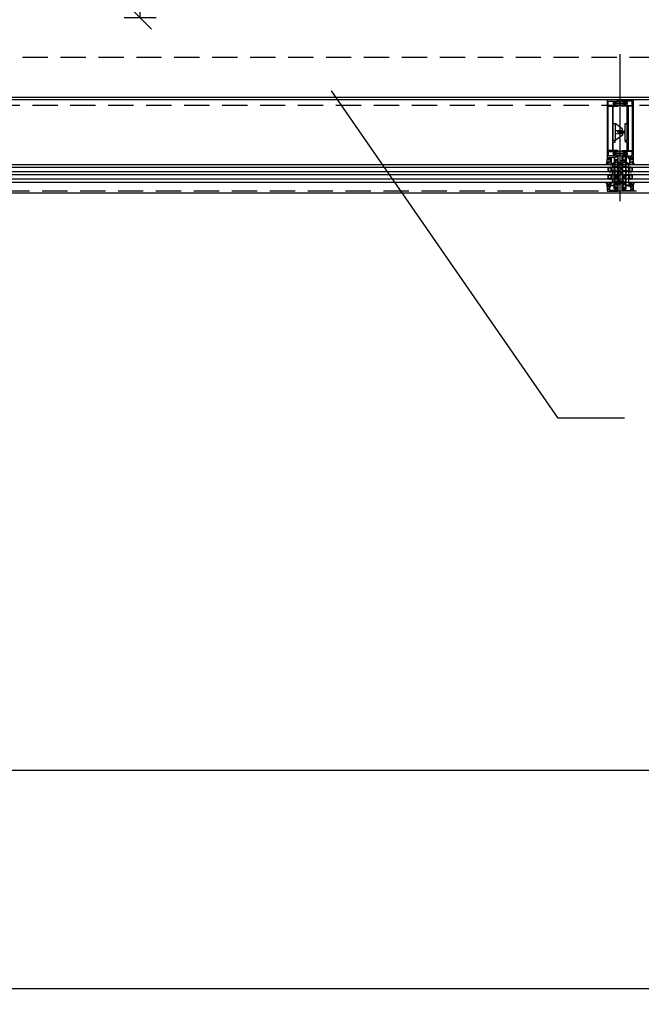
# Model space of a CAD drawing. Header units: millimetres. Extents: x 247761 to 294611, y 172579 to 236863.
# Tile 169 of 256: x 263603 to 265163, y 172579 to 175051. Entities that reach past the tile are written whole.
import ezdxf

# ---------------------------------------------------------------- set-up
doc = ezdxf.new("R2010")
doc.units = ezdxf.units.MM
doc.linetypes.add('ČÁRKOVANÁ', pattern=[19.05, 12.7, -6.35])
for name, color, linetype in [('FASÁDA DETAILNÍ', 4, 'Continuous'), ('KOTY 50', 7, 'Continuous'), ('KOTY_100', 7, 'Continuous'), ('NOVA', 240, 'Continuous')]:
    doc.layers.add(name, color=color, linetype=linetype)
doc.styles.add('CS-ROMANS', font='romans.shx', dxfattribs={"width": 0.75, "oblique": 5})
doc.dimstyles.new('A_KÓTA_50', dxfattribs={"dimtxt": 110, "dimasz": 2, "dimexe": 100, "dimexo": 1500, "dimgap": 40, "dimtad": 1, "dimrnd": 1, "dimdsep": 46, "dimtxsty": 'CS-ROMANS', "dimblk": 'KOT_CARA20', "dimcen": 45, "dimse1": 1, "dimse2": 1, "dimclrd": 256, "dimclre": 256, "dimclrt": 256, "dimadec": 0, "dimazin": 0, "dimtfac": 1, "dimtix": 1, "dimtmove": 2, "dimatfit": 3, "dimldrblk": 'OBLIQUE', "dimfxl": 0, "dimtolj": 1, "dimarcsym": 0})

# ---------------------------------------------------------------- blocks, each defined once
blk = doc.blocks.new('244748_a')
blk.add_lwpolyline([(8.3, -1.7, 0.082248), (6.3, -0.9, -1.09695), (6.9, -0.1, -0.315353), (11.3, -5.2, -0.480529), (10.9, -5.6), (4.3, -5.6), (4.1, -5.5), (-16.5, -5.5), (-16.7, -5.6), (-20.4, -5.6, 0.574019), (-21.9, -4.8), (-23, -5.4, 0.524827), (-23, -5.9), (-21.9, -6.5, 0.574021), (-20.4, -5.7), (-16.7, -5.7), (-16.5, -5.9), (4.1, -5.9), (4.3, -5.7), (10.9, -5.7, -0.480529), (11.3, -6.1, -0.326229), (6.9, -11.1, -1.09695), (6.3, -10.3, 0.081457), (8.3, -9.6, 0.599203), (7.5, -8.1), (5.5, -8.1, 0.198965), (5.2, -8.2), (2.2, -11.2), (0.9, -12, -0.738038), (0.5, -11.6), (0.9, -11, 1), (0.3, -10.7), (0, -11.3), (-1, -11.3, 0.619205), (-1.4, -12.1), (-1.3, -12.4, -0.808139), (-2, -13), (-3.6, -11.4, 0.198906), (-4.3, -11.2), (-15, -11.2, -0.198936), (-16.8, -10.4), (-19, -8.2, 0.198942), (-19.3, -8.1), (-20.7, -8.1, 0.500217), (-21.1, -8.7, 0.122037), (-18.5, -10.3, -1.093735), (-19.1, -11.1, -0.240768), (-23.7, -6.1, -0.106226), (-23.7, -5.2, -0.256232), (-19, -0.1, -1.093735), (-18.4, -0.9, 0.116856), (-21.1, -2.6, 0.500217), (-20.7, -3.3), (-19.3, -3.3, 0.198942), (-19, -3.1), (-16.8, -0.9, -0.198936), (-15, -0.2), (-4.3, -0.2, 0.198907), (-3.6, 0.1), (-2, 1.7, -0.808139), (-1.3, 1.1), (-1.4, 0.8, 0.619205), (-1, 0), (0, 0), (0.3, -0.6, 1), (0.9, -0.3), (0.5, 0.3, -0.738038), (0.9, 0.7), (2.2, -0.2), (5.2, -3.1, 0.198965), (5.5, -3.3), (7.5, -3.3, 0.599203)], format="xyb", close=True)
blk = doc.blocks.new('236134_0100_s_v')
for points in [[(22.8, -23), (22.8, -5), (42, -5, 0.414214), (43, -4), (43, -1, 0.414214), (42, 0), (1, 0, 0.414214), (0, -1), (0, -4, 0.414214), (1, -5), (20.2, -5), (20.2, -23)], [(15, -5, -0.414214), (19, -9), (19, -16.6, 0.165764), (19.5, -23), (23.5, -23, 0.165764), (24, -16.6), (24, -9, -0.414214), (28, -5)]]:
    blk.add_lwpolyline(points, format="xyb")
blk = doc.blocks.new('236134_0200_s_v')
blk.add_lwpolyline([(42, 5), (1, 5, 0.414214), (0, 4), (0, 1, 0.414214), (1, 0), (42, 0, 0.414214), (43, 1), (43, 4, 0.414214)], format="xyb", close=True)
for points in [[(19.6, 5, -0.41166), (17.6, 7), (17.4, 22.2, 0.344217), (17.1, 22.7), (16, 23), (14, 23, 0.240828), (13.2, 22.6), (0.2, 4.6)], [(23.4, 5, 0.41166), (25.4, 7), (25.6, 22.2, -0.344217), (25.9, 22.7), (27, 23), (29, 23, -0.240828), (29.8, 22.6), (42.8, 4.6)]]:
    blk.add_lwpolyline(points, format="xyb")
blk = doc.blocks.new('284336')
for points in [[(-0.7, -9.6), (-10, -9.6, 0.414511), (-10.5, -10.1), (-10.5, -15.5, -1), (-11.7, -15.5), (-11.7, -9.6), (-12.7, -8.9, -0.668884), (-12.6, -8.2), (-12, -8, 0.766384), (-12, -7.2), (-12.6, -7, -0.76831), (-12.6, -6.2), (-12, -6, 0.766384), (-12, -5.2), (-12.6, -5, -0.76831), (-12.6, -4.2), (-12, -4, 0.766384), (-12, -3.2), (-12.6, -3, -0.877523), (-12.5, -2.2), (-12.1, -2.2, 0.698129), (-11.8, -1.5, -0.220231), (-12.9, 0.8), (-12.9, 3.5, -0.157143), (-12.8, 3.7), (-12.7, 3.4, -0.067482), (-12.5, 2.5, 0.393136), (-8.7, -1), (-6.1, -1, -0.414214), (-5.6, -1.5), (-5.6, -2.2, -0.267949), (-5.9, -2.6), (-6.4, -2.9, 0.267949), (-6.6, -3.4), (-6.6, -5.8, 0.267949), (-6.4, -6.3), (-5.9, -6.6, -0.267949), (-5.6, -7), (-5.6, -8.1, 0.414215), (-5.1, -8.6), (-0.4, -8.6), (-0.4, -9.3, -0.414212), (-0.7, -9.6)], [(-0.4, 0), (-0.4, -2, 0.990243), (-0.4, -3), (0.9, -3, 0.414214), (1.2, -2.7), (1.2, -2.6, -0.668123), (1.7, -2.4), (2.7, -3.4, -0.199004), (2.9, -3.8), (2.9, -5.4, -0.199038), (2.7, -5.8), (1.7, -6.8, -0.668191), (1.2, -6.6), (1.2, -6.5, 0.414214), (0.9, -6.2), (-0.4, -6.2, 0.990269), (-0.4, -7.2), (-0.4, -8.6), (-5.1, -8.6, -0.414215), (-5.6, -8.1), (-5.6, -7, 0.267949), (-5.8, -6.6), (-6.3, -6.3, -0.267949), (-6.6, -5.8), (-6.6, -3.4, -0.267949), (-6.3, -3), (-5.8, -2.7, 0.267949), (-5.6, -2.2), (-5.6, -1.5, 0.414214), (-6.1, -1), (-8.7, -1, -0.393156), (-12.5, 2.5, 0.067572), (-12.7, 3.4), (-12.8, 3.7, -0.637545), (-12.1, 3.5), (-11.9, 2.5, 0.344315), (-10.1, 0.9), (0, 0.4, -0.406913), (0.4, 0), (-0.4, 0)], [(1.7, -4.3, 0.414235), (1.2, -3.8), (-0.7, -3.8, 0.414214), (-1.2, -4.3), (-1.2, -4.9, 0.414214), (-0.7, -5.4), (1.2, -5.4, 0.414235), (1.7, -4.9), (1.7, -4.3)]]:
    blk.add_lwpolyline(points, format="xyb", close=True)
blk = doc.blocks.new('433270')
blk.add_lwpolyline([(1, 0, 0.414364), (0, -1), (0, -1.4, 0.255924), (0.2, -1.8, -0.547723), (0.2, -3.2, 0.255924), (0, -3.6), (0, -14.6, 0.414214), (0.3, -14.9), (1.2, -14.9, 0.414214), (1.7, -14.4), (1.7, -10.3, -0.414214), (2, -10), (6, -10, 0.414248), (7, -9), (7, -7.7, 0.414179), (6.5, -7.2), (5.7, -7.2, 0.414232), (5.4, -7.5), (5.4, -8.2, -0.414198), (5.1, -8.5), (2.8, -8.5, -0.414204), (1.8, -7.5), (1.8, -4.5, -0.147432), (2, -3.9, 0.147461), (2.4, -2.5), (2.4, -2.3, -0.414214), (2.9, -1.8), (21.9, -1.8, -0.668178), (22.2, -2.7), (22.2, -2.7, 1), (21.6, -3.3), (21.5, -3.4, 0.198912), (21.4, -3.7), (21.4, -4, 0.414214), (22.1, -4.7), (22.4, -4.7, 0.576988), (22.6, -4.3, -0.311246), (24.6, -4.3, 0.576988), (24.8, -4.7), (25.3, -4.7, -0.260065), (25.3, -6.6), (24.8, -6.6, 0.576988), (24.6, -7.1, -0.311246), (22.6, -7.1, 0.576988), (22.4, -6.6), (22.1, -6.6, 0.414214), (21.4, -7.3), (21.4, -7.6, 0.267949), (21.6, -8), (21.9, -8.2, -0.637047), (21.7, -10), (19.8, -10.7, 0.315299), (19.5, -11.2), (19.5, -11.5, 0.520567), (20.2, -12), (22.8, -11, -0.520567), (23.5, -11.5), (23.5, -12.5, 0.414062), (24, -13), (25, -13, 0.414186), (25.5, -12.5), (25.5, -11.5, -0.414182), (26, -11), (27, -11, 0.414214), (27.5, -10.5), (27.5, -0.5, 0.414214), (27, 0), (1, 0)], format="xyb", close=True)
blk = doc.blocks.new('284325')
for points in [[(0.8, -5.2, -0.560316), (0.9, -4.7), (1.9, -4.4, 0.3153), (2.1, -4.1), (2.1, -1.9, 0.451558), (1.8, -1.6), (0.9, -1.7, -0.399586), (0.6, -1.5), (0.3, -0.1, -0.415977), (0.5, 0.3, 0.024107), (6.1, 1.2, 0.076636), (9, 2.3, -0.577615), (10.8, 1.3), (10, 1.4, 0.283171), (9.1, 0.9, -0.168429), (7.1, -0.7), (5.9, -1.2, 0.315302), (5.2, -2.1), (5.2, -4.2, 0.269719), (6.8, -6.8, -0.194797), (10.2, -11.5, -0.342663), (9.2, -11.2, 0.119207), (5.4, -7.6, 0.578571), (3.6, -8.6), (3.6, -11.8, 0.176415), (6.2, -18.7, -1), (5.2, -19.5, -0.176415), (2.4, -11.8), (2.4, -8.9, 0.208286), (0.8, -5.2)], [(9, -6.7), (10.3, -8.8, -0.134555), (10.8, -10.6, -0.339795), (10.2, -11.5, 0.194788), (6.8, -6.8, -0.269736), (5.2, -4.2), (5.2, -2.1, -0.315302), (5.9, -1.2), (7.1, -0.7, 0.168429), (9.1, 0.9, -0.283167), (10, 1.4), (10.8, 1.3), (10.8, -0.7, -0.070852), (10.7, -1.3), (9.9, -3.9, -0.241839), (9.1, -4.8), (7.9, -5.2, 0.836024), (8.1, -6.2), (8.1, -6.2, -0.255349), (9, -6.7)]]:
    blk.add_lwpolyline(points, format="xyb", close=True)
blk = doc.blocks.new('288126')
for points in [[(-16.5, 0), (16.5, 0)], [(-21.4, -6.3), (-17.8, -3.7)], [(-14.7, -4.5), (-19.9, -8.3)], [(-17, -2.1), (-17, -0.5)], [(-8.8, -4.3), (-14.1, -4.3)], [(-11, -6.3), (-8.7, -4.7)], [(-4.3, -4.5), (-9.5, -8.3)], [(1.8, -4.3), (-3.7, -4.3)], [(-0.4, -6.4), (1.9, -4.7)], [(6.3, -4.5), (1.1, -8.4)], [(12.2, -4.3), (6.9, -4.3)], [(10, -6.4), (12.3, -4.7)], [(16.6, -4.6), (11.5, -8.4)], [(17, -0.5), (17, -3.8)]]:
    blk.add_lwpolyline(points)
for centre, radius, start, end in [((16.5, -0.5), 0.5, 0, 90), ((-20.6, -7.3), 1.25, 126.7059, 306.7059), ((-16.5, -0.5), 0.5, 90, 180), ((-10.2, -7.3), 1.25, 126.7059, 306.7059), ((0.4, -7.4), 1.25, 126.7059, 306.7059), ((10.8, -7.4), 1.25, 126.7059, 306.7059), ((16, -3.8), 1, 306.7059, 0)]:
    blk.add_arc(centre, radius, start, end)
at = {"extrusion": (0, 0, -1)}
for centre, radius, start, end in [((19, -2.1), 2, 180, 233.2941), ((14.1, -5.3), 1, 53.2941, 90), ((8.8, -4.5), 0.2, 90, 233.2941), ((3.7, -5.3), 1, 53.2941, 90), ((-1.8, -4.5), 0.2, 90, 233.2941), ((-6.9, -5.3), 1, 53.2941, 90), ((-12.2, -4.5), 0.2, 90, 233.2941)]:
    blk.add_arc(centre, radius, start, end, dxfattribs=at)
blk = doc.blocks.new('246426')
for points in [[(-1.8, 0.6), (-2.9, -0.4, 0.198926), (-3.2, -1.1), (-3.2, -2.3, 0.198926), (-2.9, -3), (-1.8, -4, 0.637051), (-1.5, -3.9), (-1.5, -3.4), (-0.3, -3.4, -0.41484), (0, -3.7), (0, -5.2, 0.414232), (0.5, -5.7), (2.1, -5.7, 0.071862), (2.2, -5.7, 0.157876), (3.7, -4.6, 0.360336), (3.5, 2.4, 0.964062), (2.5, 1.5, -0.403385), (2.3, -4.3, -0.190964), (2.1, -4.4), (1.7, -4.4, -0.414214), (1.2, -3.9), (1.2, 1.3, 0.414201), (0.2, 2.3), (0, 2.3), (0, 0.3, -0.414214), (-0.3, 0), (-1.5, 0), (-1.5, 0.5, 0.637051), (-1.8, 0.6)], [(-2.3, -1.4, -0.414214), (-1.9, -1), (-0.4, -1, -0.414214), (0, -1.4), (0, -2, -0.414214), (-0.4, -2.4), (-1.9, -2.4, -0.414214), (-2.3, -2), (-2.3, -1.4)]]:
    blk.add_lwpolyline(points, format="xyb", close=True)
blk = doc.blocks.new('A$C69D17D4D')
at = {"layer": 'FASÁDA DETAILNÍ'}
for p, q in [((-9534, 1224.1), (-9534, 1592.3)), ((-8515.5, 1478), (-11377.5, 1478)), ((-8463.5, 1315), (-11388.5, 1315)), ((-9554.5, 1315), (-9554.5, 1309)), ((-9513.5, 1315), (-9513.5, 1309)), ((-11388.5, 1309), (-8463.5, 1309)), ((-8463.5, 1297), (-11388.5, 1297)), ((-11388.5, 1291), (-8504.5, 1291)), ((-9554.5, 1297), (-9554.5, 1291)), ((-9549, 1297), (-9549, 1297)), ((-9549, 1291), (-9549, 1291)), ((-9513.5, 1297), (-9513.5, 1291)), ((-8463.5, 1279), (-11388.5, 1279)), ((-11388.5, 1271), (-8504.5, 1271)), ((-9554.5, 1279), (-9554.5, 1271)), ((-9513.5, 1279), (-9513.5, 1271))]:
    blk.add_line(p, q, dxfattribs=at)
for points in [[(1656, 1244), (-24924, 1244), (-24924, 24924), (1656, 24924)], [(1416, 1484), (-24684, 1484), (-24684, 24684), (1416, 24684)], [(-9564.5, 1308), (-9558.5, 1308), (-9556.5, 1306), (-9556.5, 1300), (-9558.5, 1298), (-9564.5, 1298), (-9564.5, 1302.5), (-9564, 1302.5), (-9564, 1303.5), (-9564.5, 1303.5)], [(-9564.5, 1290), (-9558.5, 1290), (-9556.5, 1288), (-9556.5, 1282), (-9558.5, 1280), (-9564.5, 1280), (-9564.5, 1284.5), (-9564, 1284.5), (-9564, 1285.5), (-9564.5, 1285.5)], [(-9563.5, 1299), (-9563.5, 1307), (-9558.9, 1307), (-9557.5, 1305.6), (-9557.5, 1300.6), (-9558.9, 1299)], [(-9563.5, 1281), (-9563.5, 1289), (-9558.9, 1289), (-9557.5, 1287.6), (-9557.5, 1282.6), (-9558.9, 1281)], [(-9503.5, 1308), (-9509.5, 1308), (-9511.5, 1306), (-9511.5, 1300), (-9509.5, 1298), (-9503.5, 1298), (-9503.5, 1302.5), (-9504, 1302.5), (-9504, 1303.5), (-9503.5, 1303.5)], [(-9503.5, 1290), (-9509.5, 1290), (-9511.5, 1288), (-9511.5, 1282), (-9509.5, 1280), (-9503.5, 1280), (-9503.5, 1284.5), (-9504, 1284.5), (-9504, 1285.5), (-9503.5, 1285.5)], [(-9504.5, 1299), (-9504.5, 1307), (-9509.1, 1307), (-9510.5, 1305.6), (-9510.5, 1300.6), (-9509.1, 1299)], [(-9504.5, 1281), (-9504.5, 1289), (-9509.1, 1289), (-9510.5, 1287.6), (-9510.5, 1282.6), (-9509.1, 1281)]]:
    blk.add_lwpolyline(points, close=True, dxfattribs=at)
at = {"layer": 'FASÁDA DETAILNÍ', "linetype": 'ČÁRKOVANÁ', "ltscale": 5}
blk.add_lwpolyline([(1651, 1249), (-24919, 1249), (-24919, 24919), (1651, 24919)], close=True, dxfattribs=at)
at = {"layer": 'FASÁDA DETAILNÍ', "color": 7, "linetype": 'ČÁRKOVANÁ', "ltscale": 5}
for points in [[(1436, 1464), (-24704, 1464), (-24704, 24704), (1436, 24704)], [(1316, 1584), (-24584, 1584), (-24584, 24584), (1316, 24584)]]:
    blk.add_lwpolyline(points, close=True, dxfattribs=at)
at = {"layer": 'FASÁDA DETAILNÍ'}
for points in [[(-9566.5, 1477), (-9566.5, 1328.5, 0.414214), (-9566, 1328), (-9564.7, 1328, 0.41422), (-9564.2, 1328.5), (-9564.2, 1329), (-9565.2, 1329), (-9565.2, 1333.5, -0.414214), (-9564.2, 1334.5), (-9559.5, 1334.5, -0.414214), (-9558.5, 1333.5), (-9558.5, 1329), (-9560.2, 1329), (-9560.2, 1328.5, 0.414201), (-9559.7, 1328), (-9557.7, 1328, 0.414214), (-9557.2, 1328.5), (-9557.2, 1330.6, -0.414214), (-9556.7, 1331.1), (-9554.9, 1331.1), (-9554.9, 1332.4), (-9556.1, 1332.4), (-9556.1, 1334.2, -0.414214), (-9555.8, 1334.5), (-9550.5, 1334.5, -0.414167), (-9549, 1333), (-9549, 1326), (-9549, 1321.9, 0.57735), (-9548.4, 1321.6), (-9547.5, 1322.1), (-9546, 1322.5, 0.488701), (-9545.9, 1322.9), (-9547.3, 1325.4), (-9547.3, 1325.8, -0.432566), (-9547.1, 1326), (-9540.8, 1326, -0.548397), (-9540.6, 1325.7), (-9541.7, 1323.3, 0.425336), (-9541.6, 1323.1), (-9539.5, 1322.3, 0.531563), (-9539, 1322.6), (-9539, 1324.7, 0.231306), (-9539.1, 1324.9, -0.306185), (-9539.2, 1325.2), (-9539, 1326), (-9539, 1336.5, 0.414214), (-9540, 1337.5), (-9540.5, 1337.5), (-9540.5, 1336.7), (-9542, 1336.7), (-9543.1, 1337.4, 0.13165), (-9543.6, 1337.5), (-9562, 1337.5, -0.414214), (-9563.5, 1339), (-9563.5, 1342.5, -0.399985), (-9563.5, 1343.5), (-9563.5, 1347.2, -0.414214), (-9562, 1348.7), (-9543.6, 1348.7, 0.13165), (-9543.1, 1348.8), (-9542, 1349.5), (-9540.5, 1349.5), (-9540.5, 1348.7), (-9540, 1348.7, 0.414214), (-9539, 1349.7), (-9539, 1350.2, 0.414214), (-9539.5, 1350.7), (-9551.1, 1350.7, -0.414214), (-9551.6, 1351.2), (-9551.6, 1358.6, -0.399985), (-9551.6, 1359.6), (-9551.6, 1371.2, -0.414214), (-9551.1, 1371.7), (-9547.5, 1371.7, 0.414214), (-9547, 1372.2), (-9547, 1375.2, 0.414214), (-9547.5, 1375.7), (-9551.1, 1375.7, -0.414214), (-9551.6, 1376.2), (-9551.6, 1383.5, -0.38324), (-9551.6, 1384.5), (-9551.6, 1410, -0.38324), (-9551.6, 1411), (-9551.6, 1426.5, -0.38324), (-9551.6, 1427.5), (-9551.6, 1453, -0.38324), (-9551.6, 1454), (-9551.6, 1461.3, -0.414214), (-9551.1, 1461.8), (-9539.5, 1461.8, 0.414214), (-9539, 1462.3), (-9539, 1462.8, 0.414214), (-9540, 1463.8), (-9540.5, 1463.8), (-9540.5, 1463), (-9542, 1463), (-9543.2, 1463.7, 0.116937), (-9543.7, 1463.8), (-9562.5, 1463.8, -0.414232), (-9564, 1465.3), (-9564, 1469, -0.399985), (-9564, 1470), (-9564, 1473.5, -0.414232), (-9562.5, 1475), (-9543.7, 1475, 0.116937), (-9543.2, 1475.1), (-9542, 1475.8), (-9540.5, 1475.8), (-9540.5, 1475), (-9540, 1475, 0.414214), (-9539, 1476), (-9539, 1477, 0.414214), (-9540, 1478), (-9565.5, 1478, 0.414214), (-9566.5, 1477)], [(-9564.4, 1351.2), (-9564.4, 1461.3, -0.414214), (-9563.9, 1461.8), (-9554.2, 1461.8, -0.414214), (-9553.7, 1461.3), (-9553.7, 1351.2, -0.414214), (-9554.2, 1350.7), (-9563.9, 1350.7, -0.414214), (-9564.4, 1351.2)], [(-9501.5, 1477), (-9501.5, 1328.5, -0.414214), (-9502, 1328), (-9503.3, 1328, -0.41422), (-9503.8, 1328.5), (-9503.8, 1329), (-9502.8, 1329), (-9502.8, 1333.5, 0.414214), (-9503.8, 1334.5), (-9508.5, 1334.5, 0.414214), (-9509.5, 1333.5), (-9509.5, 1329), (-9507.8, 1329), (-9507.8, 1328.5, -0.414201), (-9508.3, 1328), (-9510.3, 1328, -0.414214), (-9510.8, 1328.5), (-9510.8, 1330.6, 0.414214), (-9511.3, 1331.1), (-9513.1, 1331.1), (-9513.1, 1332.4), (-9511.9, 1332.4), (-9511.9, 1334.2, 0.414214), (-9512.2, 1334.5), (-9517.5, 1334.5, 0.414167), (-9519, 1333), (-9519, 1326), (-9519, 1321.9, -0.57735), (-9519.6, 1321.6), (-9520.5, 1322.1), (-9522, 1322.5, -0.488701), (-9522.1, 1322.9), (-9520.7, 1325.4), (-9520.7, 1325.8, 0.432566), (-9520.9, 1326), (-9527.2, 1326, 0.548397), (-9527.4, 1325.7), (-9526.3, 1323.3, -0.425336), (-9526.4, 1323.1), (-9528.5, 1322.3, -0.531563), (-9529, 1322.6), (-9529, 1324.7, -0.231306), (-9528.9, 1324.9, 0.306185), (-9528.8, 1325.2), (-9529, 1326), (-9529, 1336.5, -0.414214), (-9528, 1337.5), (-9527.5, 1337.5), (-9527.5, 1336.7), (-9526, 1336.7), (-9524.9, 1337.4, -0.13165), (-9524.4, 1337.5), (-9506, 1337.5, 0.414214), (-9504.5, 1339), (-9504.5, 1342.5, 0.399985), (-9504.5, 1343.5), (-9504.5, 1347.2, 0.414214), (-9506, 1348.7), (-9524.4, 1348.7, -0.13165), (-9524.9, 1348.8), (-9526, 1349.5), (-9527.5, 1349.5), (-9527.5, 1348.7), (-9528, 1348.7, -0.414214), (-9529, 1349.7), (-9529, 1350.2, -0.414214), (-9528.5, 1350.7), (-9516.9, 1350.7, 0.414214), (-9516.4, 1351.2), (-9516.4, 1358.6, 0.399985), (-9516.4, 1359.6), (-9516.4, 1371.2, 0.414214), (-9516.9, 1371.7), (-9520.5, 1371.7, -0.414214), (-9521, 1372.2), (-9521, 1375.2, -0.414214), (-9520.5, 1375.7), (-9516.9, 1375.7, 0.414214), (-9516.4, 1376.2), (-9516.4, 1383.5, 0.38324), (-9516.4, 1384.5), (-9516.4, 1410, 0.38324), (-9516.4, 1411), (-9516.4, 1426.5, 0.38324), (-9516.4, 1427.5), (-9516.4, 1453, 0.38324), (-9516.4, 1454), (-9516.4, 1461.3, 0.414214), (-9516.9, 1461.8), (-9528.5, 1461.8, -0.414214), (-9529, 1462.3), (-9529, 1462.8, -0.414214), (-9528, 1463.8), (-9527.5, 1463.8), (-9527.5, 1463), (-9526, 1463), (-9524.8, 1463.7, -0.116937), (-9524.3, 1463.8), (-9505.5, 1463.8, 0.414232), (-9504, 1465.3), (-9504, 1469, 0.399985), (-9504, 1470), (-9504, 1473.5, 0.414232), (-9505.5, 1475), (-9524.3, 1475, -0.116937), (-9524.8, 1475.1), (-9526, 1475.8), (-9527.5, 1475.8), (-9527.5, 1475), (-9528, 1475, -0.414214), (-9529, 1476), (-9529, 1477, -0.414214), (-9528, 1478), (-9502.5, 1478, -0.414214), (-9501.5, 1477)], [(-9503.6, 1351.2), (-9503.6, 1461.3, 0.414214), (-9504.1, 1461.8), (-9513.8, 1461.8, 0.414214), (-9514.3, 1461.3), (-9514.3, 1351.2, 0.414214), (-9513.8, 1350.7), (-9504.1, 1350.7, 0.414214), (-9503.6, 1351.2)], [(-9541.1, 1335.3, -0.414214), (-9540.6, 1334.8), (-9540.6, 1328.3, -0.414214), (-9541.1, 1327.8), (-9546.8, 1327.8, -0.414214), (-9547.3, 1328.3), (-9547.3, 1334.8, -0.414214), (-9546.8, 1335.3), (-9541.1, 1335.3)], [(-9526.9, 1335.3, 0.414214), (-9527.4, 1334.8), (-9527.4, 1328.3, 0.414214), (-9526.9, 1327.8), (-9521.2, 1327.8, 0.414214), (-9520.7, 1328.3), (-9520.7, 1334.8, 0.414214), (-9521.2, 1335.3), (-9526.9, 1335.3)], [(-9539, 1321.7), (-9539, 1309.7), (-9539, 1287.8, -0.305837), (-9539.3, 1287.4), (-9541.6, 1286.5, 0.425336), (-9541.7, 1286.2), (-9541, 1284.6, -0.543753), (-9541.7, 1283.5), (-9546.6, 1283.5, -0.578182), (-9547.1, 1284.4), (-9545.8, 1286.6, 0.488505), (-9546, 1287), (-9547.5, 1287.5), (-9548.8, 1288.2, -0.282478), (-9549, 1288.5), (-9549, 1289, 1.447009), (-9549.1, 1289.3), (-9552.1, 1289.3, -1), (-9552.1, 1290.1), (-9549.1, 1290.1, 1.447009), (-9549, 1290.5), (-9549, 1299, 1.447009), (-9549.1, 1299.3), (-9552.1, 1299.3, -1), (-9552.1, 1300.1), (-9549.1, 1300.1, 1.447009), (-9549, 1300.5), (-9549, 1309, 1.447009), (-9549.1, 1309.3), (-9552.1, 1309.3, -1), (-9552.1, 1310.1), (-9549.1, 1310.1, 1.447009), (-9549, 1310.5), (-9549, 1319, 1.447009), (-9549.1, 1319.4), (-9552.1, 1319.4, -1), (-9552.1, 1320.2), (-9549.1, 1320.2, 1.447009), (-9549, 1320.5), (-9549, 1321, -0.282478), (-9548.8, 1321.3), (-9547.5, 1322), (-9546, 1322.5, 0.488505), (-9545.8, 1322.9), (-9547.1, 1325.1, -0.578182), (-9546.6, 1326), (-9541.7, 1326, -0.543753), (-9541, 1324.9), (-9541.7, 1323.3, 0.425336), (-9541.6, 1323), (-9539.3, 1322.1, -0.305837), (-9539, 1321.7)], [(-9540.6, 1312), (-9540.6, 1319, 0.324916), (-9541.6, 1320.4), (-9542.5, 1320.7, 0.176429), (-9544.5, 1320.6), (-9546.5, 1319.8, 0.305619), (-9547.4, 1318.4), (-9547.4, 1312, 0.414218), (-9546.4, 1311), (-9541.6, 1311, 0.414218), (-9540.6, 1312)], [(-9529, 1321.7), (-9529, 1309.7), (-9529, 1287.8, 0.305837), (-9528.7, 1287.4), (-9526.4, 1286.5, -0.425336), (-9526.3, 1286.2), (-9527, 1284.6, 0.543753), (-9526.3, 1283.5), (-9521.4, 1283.5, 0.578182), (-9520.9, 1284.4), (-9522.2, 1286.6, -0.488505), (-9522, 1287), (-9520.5, 1287.5), (-9519.2, 1288.2, 0.282478), (-9519, 1288.5), (-9519, 1289, -1.447009), (-9518.9, 1289.3), (-9515.9, 1289.3, 1), (-9515.9, 1290.1), (-9518.9, 1290.1, -1.447009), (-9519, 1290.5), (-9519, 1299, -1.447009), (-9518.9, 1299.3), (-9515.9, 1299.3, 1), (-9515.9, 1300.1), (-9518.9, 1300.1, -1.447009), (-9519, 1300.5), (-9519, 1309, -1.447009), (-9518.9, 1309.3), (-9515.9, 1309.3, 1), (-9515.9, 1310.1), (-9518.9, 1310.1, -1.447009), (-9519, 1310.5), (-9519, 1319, -1.447009), (-9518.9, 1319.4), (-9515.9, 1319.4, 1), (-9515.9, 1320.2), (-9518.9, 1320.2, -1.447009), (-9519, 1320.5), (-9519, 1321, 0.282478), (-9519.2, 1321.3), (-9520.5, 1322), (-9522, 1322.5, -0.488505), (-9522.2, 1322.9), (-9520.9, 1325.1, 0.578182), (-9521.4, 1326), (-9526.3, 1326, 0.543753), (-9527, 1324.9), (-9526.3, 1323.3, -0.425336), (-9526.4, 1323), (-9528.7, 1322.1, 0.305837), (-9529, 1321.7)], [(-9527.4, 1312), (-9527.4, 1319, -0.324916), (-9526.4, 1320.4), (-9525.5, 1320.7, -0.176429), (-9523.5, 1320.6), (-9521.5, 1319.8, -0.305619), (-9520.6, 1318.4), (-9520.6, 1312, -0.414218), (-9521.6, 1311), (-9526.4, 1311, -0.414218), (-9527.4, 1312)], [(-9539, 1283.5), (-9539, 1272.5, -0.414426), (-9539.5, 1272), (-9540, 1272), (-9540, 1273), (-9541.5, 1273, 0.414214), (-9542.5, 1272), (-9542.5, 1270.5, 0.399985), (-9542.5, 1269.5), (-9542.5, 1268, 0.414214), (-9541.5, 1267), (-9540, 1267), (-9540, 1268), (-9539.5, 1268, -0.414456), (-9539, 1267.5), (-9539, 1266.2, -0.413971), (-9539.3, 1265.9), (-9540.5, 1265.9, 0.414214), (-9540.8, 1265.6), (-9540.8, 1262.6), (-9541.8, 1262.6, -0.414214), (-9542.3, 1263.1), (-9542.3, 1265, 0.414214), (-9542.8, 1265.5), (-9546.3, 1265.5, 0.414206), (-9547.3, 1264.5), (-9547.3, 1256.2, 0.414206), (-9546.8, 1255.7), (-9544.9, 1255.7, 0.414219), (-9544.4, 1256.2), (-9544.4, 1257, -0.414214), (-9543.9, 1257.5), (-9543.4, 1257.5, -0.414214), (-9542.9, 1257), (-9542.9, 1255.2, -0.414214), (-9543.9, 1254.2), (-9548, 1254.2, -0.414214), (-9549, 1255.2), (-9549, 1283.5), (-9549, 1287.6, -0.57735), (-9548.4, 1287.9), (-9547.5, 1287.4), (-9546, 1287, -0.488701), (-9545.9, 1286.6), (-9547.3, 1284.1), (-9547.3, 1283.7, 0.432566), (-9547.1, 1283.5), (-9540.8, 1283.5, 0.548397), (-9540.6, 1283.8), (-9541.7, 1286.2, -0.425336), (-9541.6, 1286.4), (-9539.5, 1287.2, -0.531563), (-9539, 1286.9), (-9539, 1284.8, -0.231306), (-9539.1, 1284.6, 0.306185), (-9539.2, 1284.3), (-9539, 1283.5)], [(-9540.6, 1300.7), (-9540.6, 1308.7, 0.414214), (-9541.6, 1309.7), (-9546.4, 1309.7, 0.414214), (-9547.4, 1308.7), (-9547.4, 1300.7, 0.414214), (-9546.4, 1299.7), (-9541.6, 1299.7, 0.414214), (-9540.6, 1300.7)], [(-9540.6, 1290.5), (-9540.6, 1297.4, 0.414218), (-9541.6, 1298.4), (-9546.4, 1298.4, 0.414218), (-9547.4, 1297.4), (-9547.4, 1291.1, 0.305619), (-9546.5, 1289.7), (-9544.5, 1288.9, 0.176429), (-9542.5, 1288.8), (-9541.6, 1289.1, 0.324916), (-9540.6, 1290.5)], [(-9529, 1283.5), (-9529, 1272.5, 0.414426), (-9528.5, 1272), (-9528, 1272), (-9528, 1273), (-9526.5, 1273, -0.414214), (-9525.5, 1272), (-9525.5, 1270.5, -0.399985), (-9525.5, 1269.5), (-9525.5, 1268, -0.414214), (-9526.5, 1267), (-9528, 1267), (-9528, 1268), (-9528.5, 1268, 0.414456), (-9529, 1267.5), (-9529, 1266.2, 0.413971), (-9528.7, 1265.9), (-9527.5, 1265.9, -0.414214), (-9527.2, 1265.6), (-9527.2, 1262.6), (-9526.2, 1262.6, 0.414214), (-9525.7, 1263.1), (-9525.7, 1265, -0.414214), (-9525.2, 1265.5), (-9521.7, 1265.5, -0.414206), (-9520.7, 1264.5), (-9520.7, 1256.2, -0.414206), (-9521.2, 1255.7), (-9523.1, 1255.7, -0.414219), (-9523.6, 1256.2), (-9523.6, 1257, 0.414214), (-9524.1, 1257.5), (-9524.6, 1257.5, 0.414214), (-9525.1, 1257), (-9525.1, 1255.2, 0.414214), (-9524.1, 1254.2), (-9520, 1254.2, 0.414214), (-9519, 1255.2), (-9519, 1283.5), (-9519, 1287.6, 0.57735), (-9519.6, 1287.9), (-9520.5, 1287.4), (-9522, 1287, 0.488701), (-9522.1, 1286.6), (-9520.7, 1284.1), (-9520.7, 1283.7, -0.432566), (-9520.9, 1283.5), (-9527.2, 1283.5, -0.548397), (-9527.4, 1283.8), (-9526.3, 1286.2, 0.425336), (-9526.4, 1286.4), (-9528.5, 1287.2, 0.531563), (-9529, 1286.9), (-9529, 1284.8, 0.231306), (-9528.9, 1284.6, -0.306185), (-9528.8, 1284.3), (-9529, 1283.5)], [(-9527.4, 1300.7), (-9527.4, 1308.7, -0.414214), (-9526.4, 1309.7), (-9521.6, 1309.7, -0.414214), (-9520.6, 1308.7), (-9520.6, 1300.7, -0.414214), (-9521.6, 1299.7), (-9526.4, 1299.7, -0.414214), (-9527.4, 1300.7)], [(-9527.4, 1290.5), (-9527.4, 1297.4, -0.414218), (-9526.4, 1298.4), (-9521.6, 1298.4, -0.414218), (-9520.6, 1297.4), (-9520.6, 1291.1, -0.305619), (-9521.5, 1289.7), (-9523.5, 1288.9, -0.176429), (-9525.5, 1288.8), (-9526.4, 1289.1, -0.324916), (-9527.4, 1290.5)], [(-9547.3, 1281.3), (-9547.3, 1267.6, 0.414214), (-9546.8, 1267.1), (-9544.6, 1267.1, 0.414214), (-9544.1, 1267.6), (-9544.1, 1272.6, -0.411139), (-9542.1, 1274.6), (-9541.1, 1274.6, 0.414214), (-9540.6, 1275.1), (-9540.6, 1281.3, 0.414214), (-9541.1, 1281.8), (-9546.8, 1281.8, 0.414214), (-9547.3, 1281.3)], [(-9520.7, 1281.3), (-9520.7, 1267.6, -0.414214), (-9521.2, 1267.1), (-9523.4, 1267.1, -0.414214), (-9523.9, 1267.6), (-9523.9, 1272.6, 0.411139), (-9525.9, 1274.6), (-9526.9, 1274.6, -0.414214), (-9527.4, 1275.1), (-9527.4, 1281.3, -0.414214), (-9526.9, 1281.8), (-9521.2, 1281.8, -0.414214), (-9520.7, 1281.3)]]:
    blk.add_lwpolyline(points, format="xyb", close=True, dxfattribs=at)
for centre, radius, start, end in [((-9562.4, 1308.5), 0.596, 303.0366, 56.9634), ((-9562.4, 1297.5), 0.596, 303.0366, 56.9634), ((-9562.4, 1290.5), 0.596, 303.0366, 56.9634), ((-9562.1, 1308.5), 0.596, 303.0366, 56.9634), ((-9562.1, 1297.5), 0.596, 303.0366, 56.9634), ((-9562.1, 1290.5), 0.596, 303.0366, 56.9634), ((-9561.8, 1308.5), 0.596, 303.0366, 56.9634), ((-9561.8, 1297.5), 0.596, 303.0366, 56.9634), ((-9561.8, 1290.5), 0.596, 303.0366, 56.9634), ((-9561.5, 1308.5), 0.596, 303.0366, 56.9634), ((-9561.5, 1297.5), 0.596, 303.0366, 56.9634), ((-9561.5, 1290.5), 0.596, 303.0366, 56.9634), ((-9561.2, 1308.5), 0.596, 303.0366, 56.9634), ((-9561.2, 1297.5), 0.596, 303.0366, 56.9634), ((-9561.2, 1290.5), 0.596, 303.0366, 56.9634), ((-9560.9, 1308.5), 0.596, 303.0366, 56.9634), ((-9560.9, 1297.5), 0.596, 303.0366, 56.9634), ((-9560.9, 1290.5), 0.596, 303.0366, 56.9634), ((-9560.6, 1308.5), 0.596, 303.0366, 56.9634), ((-9560.6, 1297.5), 0.596, 303.0366, 56.9634), ((-9560.6, 1290.5), 0.596, 303.0366, 56.9634), ((-9560.3, 1308.5), 0.596, 303.0366, 56.9634), ((-9560.3, 1297.5), 0.596, 303.0366, 56.9634), ((-9560.3, 1290.5), 0.596, 303.0366, 56.9634), ((-9560, 1308.5), 0.596, 303.0366, 56.9634), ((-9560, 1297.5), 0.596, 303.0366, 56.9634), ((-9560, 1290.5), 0.596, 303.0366, 56.9634), ((-9559.7, 1308.5), 0.596, 303.0366, 56.9634), ((-9559.7, 1297.5), 0.596, 303.0366, 56.9634), ((-9559.7, 1290.5), 0.596, 303.0366, 56.9634), ((-9559.4, 1308.5), 0.596, 303.0366, 56.9634), ((-9559.4, 1297.5), 0.596, 303.0366, 56.9634), ((-9559.4, 1290.5), 0.596, 303.0366, 56.9634), ((-9559.1, 1308.5), 0.596, 303.0366, 56.9634), ((-9559.1, 1297.5), 0.596, 303.0366, 56.9634), ((-9559.1, 1290.5), 0.596, 303.0366, 56.9634), ((-9558.9, 1308.5), 0.596, 303.0366, 56.9634), ((-9558.9, 1297.5), 0.596, 303.0366, 56.9634), ((-9558.9, 1290.5), 0.596, 303.0366, 56.9634), ((-9558.8, 1308.4), 0.879, 313.9949, 46.4964), ((-9558.8, 1297.6), 0.879, 313.5036, 46.0051), ((-9558.8, 1290.4), 0.879, 313.9949, 46.4964), ((-9558.9, 1308.2), 1.26, 321.9656, 38.4996), ((-9558.9, 1297.8), 1.26, 321.5004, 38.0344), ((-9558.9, 1290.2), 1.26, 321.9656, 38.4996), ((-9559.1, 1308.1), 1.71, 327.2949, 32.6857), ((-9559.1, 1297.9), 1.71, 327.3143, 32.7051), ((-9559.1, 1290.1), 1.71, 327.2949, 32.6857), ((-9559.3, 1307.9), 2.25, 331.5273, 28.4028), ((-9559.3, 1298.1), 2.25, 331.5972, 28.4727), ((-9559.3, 1289.9), 2.25, 331.5273, 28.4028), ((-9559.7, 1307.8), 2.9, 335.3067, 25.2952), ((-9559.7, 1298.2), 2.9, 334.7048, 24.6933), ((-9559.7, 1289.8), 2.9, 335.3067, 25.2952), ((-9560.1, 1307.6), 3.55, 337.2938, 22.409), ((-9560.1, 1298.4), 3.55, 337.591, 22.7062), ((-9560.1, 1289.6), 3.55, 337.2938, 22.409), ((-9532.6, 1303), 22.7, 164.6728, 195.3272), ((-9532.6, 1285), 22.7, 164.6728, 195.3272), ((-9535.4, 1303), 22.7, 344.6728, 15.3272), ((-9535.4, 1285), 22.7, 344.6728, 15.3272), ((-9507.9, 1307.6), 3.55, 157.591, 202.7062), ((-9507.9, 1298.4), 3.55, 157.2938, 202.409), ((-9507.9, 1289.6), 3.55, 157.591, 202.7062), ((-9508.3, 1307.8), 2.9, 154.7048, 204.6933), ((-9508.3, 1298.2), 2.9, 155.3067, 205.2952), ((-9508.3, 1289.8), 2.9, 154.7048, 204.6933), ((-9508.7, 1307.9), 2.25, 151.5972, 208.4727), ((-9508.7, 1298.1), 2.25, 151.5273, 208.4028), ((-9508.7, 1289.9), 2.25, 151.5972, 208.4727), ((-9508.9, 1308.1), 1.71, 147.3143, 212.7051), ((-9508.9, 1297.9), 1.71, 147.2949, 212.6857), ((-9508.9, 1290.1), 1.71, 147.3143, 212.7051), ((-9509.1, 1308.2), 1.26, 141.5004, 218.0344), ((-9509.1, 1297.8), 1.26, 141.9656, 218.4996), ((-9509.1, 1290.2), 1.26, 141.5004, 218.0344), ((-9509.2, 1308.4), 0.879, 133.5036, 226.0051), ((-9509.2, 1297.6), 0.879, 133.9949, 226.4964), ((-9509.2, 1290.4), 0.879, 133.5036, 226.0051), ((-9509.1, 1308.5), 0.596, 123.0366, 236.9634), ((-9509.1, 1297.5), 0.596, 123.0366, 236.9634), ((-9509.1, 1290.5), 0.596, 123.0366, 236.9634), ((-9508.9, 1308.5), 0.596, 123.0366, 236.9634), ((-9508.9, 1297.5), 0.596, 123.0366, 236.9634), ((-9508.9, 1290.5), 0.596, 123.0366, 236.9634), ((-9508.6, 1308.5), 0.596, 123.0366, 236.9634), ((-9508.6, 1297.5), 0.596, 123.0366, 236.9634), ((-9508.6, 1290.5), 0.596, 123.0366, 236.9634), ((-9508.3, 1308.5), 0.596, 123.0366, 236.9634), ((-9508.3, 1297.5), 0.596, 123.0366, 236.9634), ((-9508.3, 1290.5), 0.596, 123.0366, 236.9634), ((-9508, 1308.5), 0.596, 123.0366, 236.9634), ((-9508, 1297.5), 0.596, 123.0366, 236.9634), ((-9508, 1290.5), 0.596, 123.0366, 236.9634), ((-9507.7, 1308.5), 0.596, 123.0366, 236.9634), ((-9507.7, 1297.5), 0.596, 123.0366, 236.9634), ((-9507.7, 1290.5), 0.596, 123.0366, 236.9634), ((-9507.4, 1308.5), 0.596, 123.0366, 236.9634), ((-9507.4, 1297.5), 0.596, 123.0366, 236.9634), ((-9507.4, 1290.5), 0.596, 123.0366, 236.9634), ((-9507.1, 1308.5), 0.596, 123.0366, 236.9634), ((-9507.1, 1297.5), 0.596, 123.0366, 236.9634), ((-9507.1, 1290.5), 0.596, 123.0366, 236.9634), ((-9506.8, 1308.5), 0.596, 123.0366, 236.9634), ((-9506.8, 1297.5), 0.596, 123.0366, 236.9634), ((-9506.8, 1290.5), 0.596, 123.0366, 236.9634), ((-9506.5, 1308.5), 0.596, 123.0366, 236.9634), ((-9506.5, 1297.5), 0.596, 123.0366, 236.9634), ((-9506.5, 1290.5), 0.596, 123.0366, 236.9634), ((-9506.2, 1308.5), 0.596, 123.0366, 236.9634), ((-9506.2, 1297.5), 0.596, 123.0366, 236.9634), ((-9506.2, 1290.5), 0.596, 123.0366, 236.9634), ((-9505.9, 1308.5), 0.596, 123.0366, 236.9634), ((-9505.9, 1297.5), 0.596, 123.0366, 236.9634), ((-9505.9, 1290.5), 0.596, 123.0366, 236.9634), ((-9505.6, 1308.5), 0.596, 123.0366, 236.9634), ((-9505.6, 1297.5), 0.596, 123.0366, 236.9634), ((-9505.6, 1290.5), 0.596, 123.0366, 236.9634), ((-9562.4, 1279.5), 0.596, 303.0366, 56.9634), ((-9562.1, 1279.5), 0.596, 303.0366, 56.9634), ((-9561.8, 1279.5), 0.596, 303.0366, 56.9634), ((-9561.5, 1279.5), 0.596, 303.0366, 56.9634), ((-9561.2, 1279.5), 0.596, 303.0366, 56.9634), ((-9560.9, 1279.5), 0.596, 303.0366, 56.9634), ((-9560.6, 1279.5), 0.596, 303.0366, 56.9634), ((-9560.3, 1279.5), 0.596, 303.0366, 56.9634), ((-9560, 1279.5), 0.596, 303.0366, 56.9634), ((-9559.7, 1279.5), 0.596, 303.0366, 56.9634), ((-9559.4, 1279.5), 0.596, 303.0366, 56.9634), ((-9559.1, 1279.5), 0.596, 303.0366, 56.9634), ((-9558.9, 1279.5), 0.596, 303.0366, 56.9634), ((-9558.8, 1279.6), 0.879, 313.5036, 46.0051), ((-9558.9, 1279.8), 1.26, 321.5004, 38.0344), ((-9559.1, 1279.9), 1.71, 327.3143, 32.7051), ((-9559.3, 1280.1), 2.25, 331.5972, 28.4727), ((-9559.7, 1280.2), 2.9, 334.7048, 24.6933), ((-9560.1, 1280.4), 3.55, 337.591, 22.7062), ((-9507.9, 1280.4), 3.55, 157.2938, 202.409), ((-9508.3, 1280.2), 2.9, 155.3067, 205.2952), ((-9508.7, 1280.1), 2.25, 151.5273, 208.4028), ((-9508.9, 1279.9), 1.71, 147.2949, 212.6857), ((-9509.1, 1279.8), 1.26, 141.9656, 218.4996), ((-9509.2, 1279.6), 0.879, 133.9949, 226.4964), ((-9509.1, 1279.5), 0.596, 123.0366, 236.9634), ((-9508.9, 1279.5), 0.596, 123.0366, 236.9634), ((-9508.6, 1279.5), 0.596, 123.0366, 236.9634), ((-9508.3, 1279.5), 0.596, 123.0366, 236.9634), ((-9508, 1279.5), 0.596, 123.0366, 236.9634), ((-9507.7, 1279.5), 0.596, 123.0366, 236.9634), ((-9507.4, 1279.5), 0.596, 123.0366, 236.9634), ((-9507.1, 1279.5), 0.596, 123.0366, 236.9634), ((-9506.8, 1279.5), 0.596, 123.0366, 236.9634), ((-9506.5, 1279.5), 0.596, 123.0366, 236.9634), ((-9506.2, 1279.5), 0.596, 123.0366, 236.9634), ((-9505.9, 1279.5), 0.596, 123.0366, 236.9634), ((-9505.6, 1279.5), 0.596, 123.0366, 236.9634)]:
    blk.add_arc(centre, radius, start, end, dxfattribs=at)
for name, p in [('244748_a', (-9527.8, 1475)), ('244748_a', (-9527.8, 1348.7)), ('246426', (-9539, 1272))]:
    blk.add_blockref(name, p, dxfattribs=at)
at = {"layer": 'FASÁDA DETAILNÍ', "xscale": -1}
for name, p, rotation in [('236134_0200_s_v', (-9551.6, 1375.7), 270), ('236134_0100_s_v', (-9516.4, 1375.7), 270), ('288126', (-9529, 1308), 270), ('284336', (-9501.5, 1328.4), 270), ('433270', (-9529, 1249), 180), ('284325', (-9501.5, 1259.9), 270)]:
    blk.add_blockref(name, p, dxfattribs=dict(at, rotation=rotation))
at = {"layer": 'FASÁDA DETAILNÍ'}
for name, p, rotation in [('284336', (-9566.5, 1328.4), 90), ('284325', (-9566.5, 1259.9), 90), ('433270', (-9539, 1249), 180)]:
    blk.add_blockref(name, p, dxfattribs=dict(at, rotation=rotation))
at = {"layer": 'FASÁDA DETAILNÍ', "xscale": -1}
blk.add_blockref('246426', (-9529, 1272), dxfattribs=at)
blk = doc.blocks.new('KOT_CARA20')
for p, q in [((0, 20), (0, -20)), ((0, 0), (14.1, 14.1)), ((0, 0), (-14.1, -14.1))]:
    blk.add_line(p, q)
blk = doc.blocks.new('*D40')
at = {"layer": 'Defpoints', "color": 0, "ltscale": 5, "transparency": 16777216}
for p in [(263010.5, 174387.2), (269310.5, 174362.3), (269310.5, 173166.7)]:
    blk.add_point(p, dxfattribs=at)
at = {"layer": 'KOTY 50', "lineweight": -2, "ltscale": 5, "transparency": 16777216}
blk.add_line((263012.5, 173166.7), (269308.5, 173166.7), dxfattribs=at)
at = {"layer": 'KOTY 50', "lineweight": -2, "ltscale": 5, "transparency": 16777216, "xscale": 2, "yscale": 2, "zscale": 2, "rotation": 180}
blk.add_blockref('KOT_CARA20', (263010.5, 173166.7), dxfattribs=at)
at = {"layer": 'KOTY 50', "lineweight": -2, "ltscale": 5, "transparency": 16777216, "xscale": 2, "yscale": 2, "zscale": 2}
blk.add_blockref('KOT_CARA20', (269310.5, 173166.7), dxfattribs=at)
at = {"layer": 'KOTY 50', "ltscale": 5, "transparency": 16777216, "insert": (266160.5, 173261.7), "char_height": 110, "attachment_point": 5, "style": 'CS-ROMANS'}
blk.add_mtext('\\A1;6300', dxfattribs=at)
blk = doc.blocks.new('_OBLIQUE')
at = {"color": 0, "linetype": 'ByBlock', "ltscale": 15}
blk.add_line((-0.5, -0.5), (0.5, 0.5), dxfattribs=at)
blk = doc.blocks.new('*D33')
at = {"layer": 'Defpoints', "color": 0, "ltscale": 5, "transparency": 16777216}
for p in [(249720.5, 174615.3), (276300.5, 174615.3), (276300.5, 172618.8)]:
    blk.add_point(p, dxfattribs=at)
at = {"layer": 'KOTY 50', "lineweight": -2, "ltscale": 5, "transparency": 16777216}
blk.add_line((249722.5, 172618.8), (276298.5, 172618.8), dxfattribs=at)
at = {"layer": 'KOTY 50', "lineweight": -2, "ltscale": 5, "transparency": 16777216, "xscale": 2, "yscale": 2, "zscale": 2, "rotation": 180}
blk.add_blockref('KOT_CARA20', (249720.5, 172618.8), dxfattribs=at)
at = {"layer": 'KOTY 50', "lineweight": -2, "ltscale": 5, "transparency": 16777216, "xscale": 2, "yscale": 2, "zscale": 2}
blk.add_blockref('KOT_CARA20', (276300.5, 172618.8), dxfattribs=at)
at = {"layer": 'KOTY 50', "ltscale": 5, "transparency": 16777216, "insert": (263010.5, 172713.8), "char_height": 110, "attachment_point": 5, "style": 'CS-ROMANS'}
blk.add_mtext('\\A1;26580', dxfattribs=at)
blk = doc.blocks.new('*D548')
at = {"layer": 'Defpoints', "color": 0, "ltscale": 5, "transparency": 16777216}
for p in [(263631, 175805.3), (263905.2, 175805.3), (263726.5, 175055.3)]:
    blk.add_point(p, dxfattribs=at)
at = {"layer": 'KOTY 50', "lineweight": -2, "ltscale": 5, "transparency": 16777216}
blk.add_line((263905.2, 175057.3), (263905.2, 175803.3), dxfattribs=at)
at = {"layer": 'KOTY 50', "lineweight": -2, "ltscale": 5, "transparency": 16777216, "xscale": 2, "yscale": 2, "zscale": 2}
for p, rotation in [((263905.2, 175805.3), 90), ((263905.2, 175055.3), 270)]:
    blk.add_blockref('KOT_CARA20', p, dxfattribs=dict(at, rotation=rotation))
at = {"layer": 'KOTY 50', "ltscale": 5, "transparency": 16777216, "insert": (263810.2, 175430.3), "char_height": 110, "attachment_point": 5, "rotation": 90, "style": 'CS-ROMANS'}
blk.add_mtext('\\A1;750', dxfattribs=at)

msp = doc.modelspace()

# ---------------------------------------------------------------- linework, layer by layer
at = {"layer": 'KOTY_100'}
msp.add_lwpolyline([(265121.016, 174049.835), (264955.016, 174049.835), (264385.813, 174872.011)], dxfattribs=at)

# ---------------------------------------------------------------- block references
at = {"layer": 'NOVA', "ltscale": 300}
msp.add_blockref('A$C69D17D4D', (274644.517, 173371.259), dxfattribs=at)

# ---------------------------------------------------------------- dimensions: what is measured, and where the dimension line sits
at = {"layer": 'KOTY 50', "ltscale": 5}
dim = msp.add_linear_dim(base=(263905.154, 175805.259), p1=(263726.515, 175055.259), p2=(263630.964, 175805.259), angle=90, dimstyle='A_KÓTA_50', dxfattribs=at)
dim.commit()
dim.dimension.update_dxf_attribs({"geometry": '*D548', "text_midpoint": (263810.154, 175430.259)})
for base, p1, p2, picture, middle in [((276300.517, 172618.774), (249720.517, 174615.259), (276300.517, 174615.259), '*D33', (263010.517, 172713.774)), ((269310.517, 173166.741), (263010.517, 174387.163), (269310.517, 174362.305), '*D40', (266160.517, 173261.741))]:
    dim = msp.add_linear_dim(base=base, p1=p1, p2=p2, dimstyle='A_KÓTA_50', dxfattribs=at)
    dim.commit()
    dim.dimension.update_dxf_attribs({"geometry": picture, "text_midpoint": middle})

doc.saveas('drawing.dxf')
